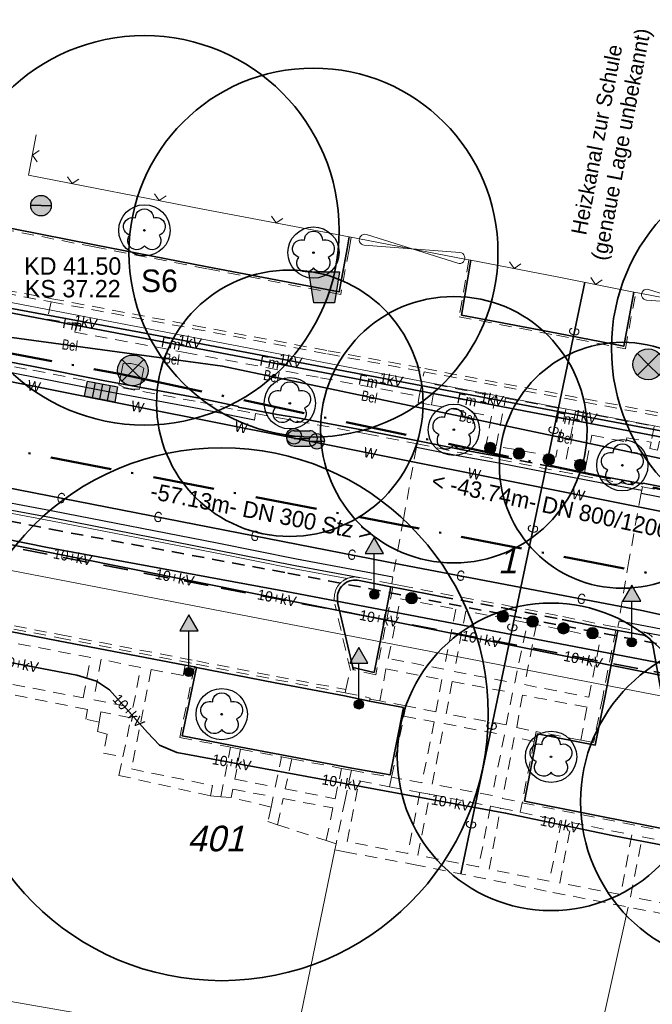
# Model space of a CAD drawing. Extents: x 353221 to 353679, y 5707809 to 5707957.
# Tile 7 of 21: x 353416 to 353447, y 5707859 to 5707907. Entities that reach past the tile are written whole.
import ezdxf

# ---------------------------------------------------------------- set-up
doc = ezdxf.new("R2010")
doc.units = 0
doc.header["$MEASUREMENT"] = 0
for name, pattern in [('LINE_LT_0', [2, 1.2, -0.8]), ('LINE_LT_1', [1, 0.6, -0.4]), ('LINE_LT_3', [5.1, 3, -1, 0.1, -1])]:
    doc.linetypes.add(name, pattern=pattern)
for name, color, linetype in [('ALK', 7, 'Continuous'), ('Beschriftung-Punkte', 7, 'Continuous'), ('Bordstein', 7, 'Continuous'), ('Bordstein_abgesenkt', 7, 'Continuous'), ('Bäume', 7, 'Continuous'), ('Einbauten', 7, 'Continuous'), ('Hinweistext_Gas', 7, 'Continuous'), ('Hinweistext_Schachtnummer', 7, 'Continuous'), ('Kanalachse', 7, 'Continuous'), ('Kanaldeckel', 7, 'Continuous'), ('Kanalschachtbegr', 7, 'Continuous'), ('Kanaltext', 7, 'Continuous'), ('Rinne', 7, 'Continuous'), ('Straßenabläufe', 7, 'Continuous'), ('Topographie', 7, 'Continuous'), ('Verkehrszeichen', 7, 'Continuous'), ('Vers-10kV', 7, 'Continuous'), ('Vers-1kV', 7, 'Continuous'), ('Vers-Beleuchtung', 7, 'Continuous'), ('Vers-Fernwärme', 7, 'Continuous'), ('Vers-FM_T-Com', 7, 'Continuous'), ('Vers-Gas', 7, 'Continuous'), ('Vers-PLEDoc', 7, 'Continuous'), ('Vers-Wasser', 7, 'Continuous'), ('ZL_Linien', 7, 'Continuous'), ('ZZL_Rinne_HK', 7, 'Continuous')]:
    doc.layers.add(name, color=color, linetype=linetype)
doc.styles.add('2001', font='txt', dxfattribs={"oblique": 13.5, "height": 1})
doc.styles.add('2100', font='txt', dxfattribs={"height": 1})
doc.styles.add('2101', font='txt', dxfattribs={"height": 1})
doc.styles.add('2104', font='txt', dxfattribs={"height": 1})
doc.styles.add('2300', font='txt', dxfattribs={"height": 1})
doc.styles.add('3', font='txt', dxfattribs={"width": 0.8, "height": 1})
doc.styles.add('4', font='txt', dxfattribs={"height": 1})
doc.styles.add('44', font='txt', dxfattribs={"height": 1})
doc.styles.add('5', font='txt', dxfattribs={"height": 1})
doc.styles.add('8', font='txt', dxfattribs={"height": 1})
doc.styles.add('9', font='txt', dxfattribs={"width": 0.8, "height": 1})

# ---------------------------------------------------------------- blocks, each defined once
blk = doc.blocks.new('V-Wasser')
at = {"color": 151, "true_color": 0xafc8ff, "insert": (0, 0.017), "char_height": 1, "attachment_point": 5, "line_spacing_factor": 0.959981, "style": '8'}
blk.add_mtext('W', dxfattribs=at)
blk = doc.blocks.new('SymLine2')
at = {"xscale": 0.5, "yscale": 0.5}
for p, rotation in [((353416.876, 5707889.359), 348.7437171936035), ((353421.927, 5707888.353), 348.7437171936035), ((353426.978, 5707887.348), 348.7437171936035), ((353433.27, 5707886.097), 348.6852767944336), ((353438.349, 5707885.08), 348.6852767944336), ((353443.428, 5707884.064), 348.6852767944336)]:
    blk.add_blockref('V-Wasser', p, dxfattribs=dict(at, rotation=rotation))
blk = doc.blocks.new('V-Gas')
at = {"color": 30, "true_color": 0xff8c28, "insert": (0, 0.017), "char_height": 1, "attachment_point": 5, "line_spacing_factor": 0.959981, "style": '9'}
blk.add_mtext('G', dxfattribs=at)
blk = doc.blocks.new('SymLine8')
at = {"xscale": 0.5, "yscale": 0.5}
for p, rotation in [((353418.204, 5707883.9), 348.9704063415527), ((353422.93, 5707882.978), 348.9704063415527), ((353427.657, 5707882.057), 348.9704063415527), ((353432.383, 5707881.136), 348.9704063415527), ((353437.693, 5707880.112), 349.1698768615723), ((353443.586, 5707878.984), 349.1698768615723)]:
    blk.add_blockref('V-Gas', p, dxfattribs=dict(at, rotation=rotation))
blk = doc.blocks.new('SymLine10')
at = {"xscale": 0.5, "yscale": 0.5, "rotation": 78.1824462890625}
for p in [(353443.24, 5707892.029), (353442.233, 5707887.218), (353441.227, 5707882.407), (353440.22, 5707877.596), (353439.213, 5707872.785), (353438.207, 5707867.974)]:
    blk.add_blockref('V-Gas', p, dxfattribs=at)
blk = doc.blocks.new('6022')
at = {"color": 1, "lineweight": 13, "true_color": 0xff0000}
for q in [(-0.569528, -0.569528), (0.569528, -0.569528)]:
    blk.add_line((0, 0), q, dxfattribs=at)
blk = doc.blocks.new('SymLine23')
at = {"xscale": 0.5, "yscale": 0.5}
for p, rotation in [((353440.295, 5707895.107), 169.1263366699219), ((353444.265, 5707894.331), 168.7307739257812)]:
    blk.add_blockref('6022', p, dxfattribs=dict(at, rotation=rotation))
blk = doc.blocks.new('SymLine28')
at = {"xscale": 0.5, "yscale": 0.5}
for p, rotation in [((353418.734, 5707899.249), 168.989501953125), ((353422.987, 5707898.422), 168.989501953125), ((353428.684, 5707897.33), 169.2455657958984)]:
    blk.add_blockref('6022', p, dxfattribs=dict(at, rotation=rotation))
blk = doc.blocks.new('SymLine31')
at = {"xscale": 0.5, "yscale": 0.5, "rotation": 78.98951568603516}
blk.add_blockref('6022', (353416.799, 5707900.644), dxfattribs=at)
blk = doc.blocks.new('V-Beleuchtung')
at = {"color": 254, "true_color": 0xc8ffc8, "insert": (0, 0.017402), "char_height": 1, "attachment_point": 5, "line_spacing_factor": 0.959981, "style": '3'}
blk.add_mtext('Bel', dxfattribs=at)
blk = doc.blocks.new('SymLine33')
at = {"xscale": 0.5, "yscale": 0.5}
for p, rotation in [((353418.627, 5707891.356), 352.2559432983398), ((353423.593, 5707890.681), 352.2559432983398), ((353428.461, 5707889.841), 348.1096824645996), ((353433.234, 5707888.836), 348.1096824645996), ((353438.007, 5707887.831), 348.1096824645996), ((353442.78, 5707886.826), 348.1096824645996)]:
    blk.add_blockref('V-Beleuchtung', p, dxfattribs=dict(at, rotation=rotation))
blk = doc.blocks.new('V-10+kV')
at = {"color": 254, "true_color": 0xc8ffc8, "insert": (0, 0.017402), "char_height": 1, "attachment_point": 5, "line_spacing_factor": 0.959981, "style": '4'}
blk.add_mtext('10+kV', dxfattribs=at)
blk = doc.blocks.new('SymLine37')
at = {"xscale": 0.5, "yscale": 0.5, "rotation": 348.6358726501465}
for p in [(353418.763, 5707881.024), (353423.743, 5707880.023), (353428.722, 5707879.022), (353433.702, 5707878.021), (353438.681, 5707877.021), (353443.661, 5707876.02)]:
    blk.add_blockref('V-10+kV', p, dxfattribs=at)
blk = doc.blocks.new('SymLine45')
at = {"xscale": 0.5, "yscale": 0.5}
for p, rotation in [((353416.145, 5707875.805), 349.2287841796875), ((353421.486, 5707873.517), 311.5345413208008), ((353426.521, 5707870.998), 349.5802780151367), ((353431.865, 5707870.015), 349.5802780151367), ((353437.208, 5707869.033), 349.5802780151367), ((353442.523, 5707867.988), 348.1678619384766)]:
    blk.add_blockref('V-10+kV', p, dxfattribs=dict(at, rotation=rotation))
blk = doc.blocks.new('V-1KV')
at = {"color": 254, "true_color": 0xc8ffc8, "insert": (0, 0.017402), "char_height": 1, "attachment_point": 5, "line_spacing_factor": 0.959981, "style": '4'}
blk.add_mtext('1kV', dxfattribs=at)
blk = doc.blocks.new('SymLine48')
at = {"xscale": 0.5, "yscale": 0.5}
for p, rotation in [((353419.398, 5707892.494), 349.5147651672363), ((353424.477, 5707891.542), 349.2282829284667), ((353429.388, 5707890.607), 349.2282829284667), ((353434.3, 5707889.673), 349.2282829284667), ((353439.212, 5707888.738), 349.2282829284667), ((353443.77, 5707887.876), 349.3429801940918)]:
    blk.add_blockref('V-1KV', p, dxfattribs=dict(at, rotation=rotation))
blk = doc.blocks.new('V-Telekom')
at = {"color": 15, "true_color": 0xb94b4b, "insert": (0, 0.017402), "char_height": 1, "attachment_point": 5, "line_spacing_factor": 0.959981, "style": '5'}
blk.add_mtext('Fm', dxfattribs=at)
blk = doc.blocks.new('SymLine52')
at = {"xscale": 0.5, "yscale": 0.5, "rotation": 349.1887939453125}
for p in [(353418.755, 5707892.366), (353423.564, 5707891.448), (353428.374, 5707890.53), (353433.184, 5707889.611), (353437.993, 5707888.693), (353442.803, 5707887.774)]:
    blk.add_blockref('V-Telekom', p, dxfattribs=at)
blk = doc.blocks.new('2050')
at = {"true_color": 0x000000}
h = blk.add_hatch(color=18, dxfattribs=at)
edge = h.paths.add_edge_path(flags=0)
edge.add_arc((0, 0), 1.499, 0, 360)
at = {"color": 1, "lineweight": 25, "true_color": 0xff0000}
for q in [(-1.061, 1.061), (1.061, 1.061), (-1.061, -1.061), (1.061, -1.061)]:
    blk.add_line((0, 0), q, dxfattribs=at)
blk.add_circle((0, 0), 1.499, dxfattribs=at)
blk = doc.blocks.new('150')
at = {"true_color": 0x000000}
blk.add_hatch(color=18, dxfattribs=at).paths.add_polyline_path([(-1, 0, -0.999999), (1, 0), (0, 0)])
blk.add_hatch(color=256).paths.add_polyline_path([(-1, 0), (0, 0), (1, 0, -0.999999)])
at = {"color": 4, "lineweight": 25, "true_color": 0x00ffff}
for q in [(-1, 0), (1, 0)]:
    blk.add_line((0, 0), q, dxfattribs=at)
at = {"color": 1, "lineweight": 13, "true_color": 0xff0000}
blk.add_line((1, 0), (0, 0), dxfattribs=at)
at = {"color": 4, "lineweight": 25, "true_color": 0x00ffff}
for points in [[(-1, 0, -0.999999), (1, 0)], [(1, 0, -0.999999), (-1, 0)]]:
    blk.add_lwpolyline(points, format="xyb", dxfattribs=at)
blk = doc.blocks.new('2152')
at = {"true_color": 0x000000}
blk.add_hatch(color=18, dxfattribs=at).paths.add_polyline_path([(1, -1.5), (-1, -1.5), (-1.5, 1.5), (1.5, 1.5)])
at = {"color": 1, "lineweight": 25, "true_color": 0xff0000}
blk.add_lwpolyline([(1, -1.5), (-1, -1.5), (-1.5, 1.5), (1.5, 1.5), (1, -1.5)], close=True, dxfattribs=at)
for centre in [(-3.166, 4.447), (0, -1)]:
    blk.add_circle(centre, 0, dxfattribs=at)
blk = doc.blocks.new('2150')
at = {"true_color": 0x000000}
h = blk.add_hatch(color=18, dxfattribs=at)
edge = h.paths.add_edge_path(flags=0)
edge.add_arc((0, 0), 0.375, 0, 360)
at = {"color": 7, "lineweight": 13, "true_color": 0xffffff}
blk.add_circle((0, 0), 0.375, dxfattribs=at)
blk = doc.blocks.new('9000')
at = {"color": 3, "lineweight": 25, "true_color": 0x00ff00}
blk.add_lwpolyline([(-0.882, 1.213, -1.005342), (0.882, 1.213, -0.999999), (1.426, -0.465, -1.043504), (0, -1.5, -1.043504), (-1.426, -0.465, -0.999998), (-0.882, 1.213)], format="xyb", close=True, dxfattribs=at)
blk.add_circle((0, 0), 0.078, dxfattribs=at)
blk = doc.blocks.new('2061')
at = {"true_color": 0x000000}
blk.add_hatch(color=18, dxfattribs=at).paths.add_polyline_path([(-3, 0), (3, 0), (3, -3), (-3, -3)])
at = {"color": 1, "lineweight": 25, "true_color": 0xff0000}
for p, q in [((-3, 0), (3, 0)), ((-3, -3), (-3, 0)), ((-1.5, 0), (-1.5, -3)), ((0, 0), (0, -3)), ((1.5, 0), (1.5, -3)), ((3, 0), (3, -3)), ((3, -3), (-3, -3))]:
    blk.add_line(p, q, dxfattribs=at)
blk = doc.blocks.new('2072')
at = {"true_color": 0x000000}
blk.add_hatch(color=18, dxfattribs=at).paths.add_polyline_path([(0.75, -0.75), (-0.75, -0.75, -1), (-0.75, 0.75), (0.75, 0.75, -1)])
at = {"color": 161, "lineweight": 25, "true_color": 0x51a8ff}
for p, q in [((-0.75, 0.75), (0.75, 0.75)), ((-0.75, 0), (0.75, 0)), ((-0.75, -0.75), (0.75, -0.75))]:
    blk.add_line(p, q, dxfattribs=at)
for points in [[(-0.75, 0.75, 1), (-0.75, -0.75)], [(0.75, -0.75, 1), (0.75, 0.75)]]:
    blk.add_lwpolyline(points, format="xyb", dxfattribs=at)
blk = doc.blocks.new('2070')
at = {"true_color": 0x000000}
blk.add_hatch(color=18, dxfattribs=at).paths.add_polyline_path([(-0.748, 0, -1.002939), (0.752, 0, -1.002393)])
at = {"color": 161, "lineweight": 25, "true_color": 0x51a8ff}
blk.add_line((-0.748, 0), (0.752, 0), dxfattribs=at)
for points in [[(-0.748, 0, -1.002939), (0.752, 0)], [(-0.748, 0, 1.002393), (0.752, 0)]]:
    blk.add_lwpolyline(points, format="xyb", dxfattribs=at)
blk = doc.blocks.new('2114')
at = {"true_color": 0x000000}
blk.add_hatch(color=18, dxfattribs=at).paths.add_polyline_path([(0, 5.554), (-0.891, 4.011), (0.891, 4.011)])
h = blk.add_hatch(color=18, dxfattribs=at)
edge = h.paths.add_edge_path(flags=0)
edge.add_arc((0, 0), 0.446, 0, 360)
at = {"color": 7, "lineweight": 25, "true_color": 0xffffff}
for p, q in [((0, 5.554), (-0.891, 4.011)), ((0.891, 4.011), (0, 5.554)), ((-0.891, 4.011), (0.891, 4.011)), ((0, 0.446), (0, 4.011))]:
    blk.add_line(p, q, dxfattribs=at)
blk.add_circle((0, 0), 0.446, dxfattribs=at)

msp = doc.modelspace()

# ---------------------------------------------------------------- linework, layer by layer
at = {"layer": 'ALK', "color": 1, "lineweight": 18, "true_color": 0xff0000}
msp.add_lwpolyline([(353338.914, 5707954.084), (353331.532, 5707909.591), (353354.915, 5707905.115), (353369.702, 5707902.282), (353426.952, 5707891.299), (353491.369, 5707878.939), (353516.874, 5707873.934), (353521.891, 5707879.894), (353526.985, 5707885.943), (353532.535, 5707892.535), (353535.309, 5707895.83), (353540.449, 5707901.936), (353541.152, 5707902.771), (353536.668, 5707906.617), (353532.493, 5707910.19), (353532.272, 5707910.389), (353521.855, 5707919.321), (353535.83, 5707933.866), (353546.473, 5707944.95), (353550.63, 5707949.278), (353550.074, 5707949.754), (353554.297, 5707954.084)], dxfattribs=at)
for points in [[(353514.114, 5707871.159), (353516.874, 5707873.934), (353491.369, 5707878.939), (353426.952, 5707891.299), (353369.702, 5707902.282), (353367.201, 5707889.688), (353368.812, 5707889.344), (353370.97, 5707888.946), (353379.936, 5707887.294), (353449.799, 5707873.812), (353499.299, 5707864.265), (353500.536, 5707864.026), (353504.883, 5707863.188), (353505.949, 5707862.982), (353514.114, 5707871.159)], [(353502.648, 5707859.675), (353505.949, 5707862.982), (353504.883, 5707863.188), (353500.536, 5707864.026), (353499.299, 5707864.265), (353449.799, 5707873.812), (353379.936, 5707887.294), (353375.492, 5707864.374), (353375.391, 5707863.852), (353372.491, 5707848.918), (353364.117, 5707832.537), (353360.393, 5707825.253), (353394.393, 5707818.738), (353396.15, 5707827.844), (353396.978, 5707832.144), (353402.108, 5707858.706), (353430.908, 5707853.166), (353437.38, 5707851.921), (353446.184, 5707849.46), (353484.965, 5707841.961), (353490.341, 5707847.346), (353502.648, 5707859.675)]]:
    msp.add_lwpolyline(points, close=True, dxfattribs=at)
at = {"layer": 'Bordstein', "color": 1, "lineweight": 35, "true_color": 0xff0000}
for p, q in [((353438.841, 5707886.068, 41.494), (353439.603, 5707885.932, 41.466)), ((353442.597, 5707885.346, 41.486), (353443.724, 5707885.134, 41.54)), ((353424.703, 5707875.669, 41.68), (353424.254, 5707875.755, 41.692)), ((353424.801, 5707875.65, 41.68), (353424.703, 5707875.669, 41.68)), ((353432.455, 5707875.535, 41.721), (353432.43, 5707875.644, 41.72))]:
    msp.add_line(p, q, dxfattribs=at)
at = {"layer": 'Bordstein', "color": 1, "linetype": 'LINE_LT_1', "lineweight": 13, "true_color": 0xff0000}
for p, q in [((353432.764, 5707880.034, 41.448), (353434.325, 5707879.729, 41.458)), ((353445.358, 5707877.603, 41.514), (353446.64, 5707877.368, 41.51)), ((353432.05, 5707874.415, 41.638), (353433.277, 5707874.153, 41.753)), ((353433.752, 5707874.01, 41.767), (353433.267, 5707874.104, 41.749)), ((353435.017, 5707873.765, 41.756), (353433.752, 5707874.01, 41.767)), ((353434.918, 5707873.271, 41.778), (353435.017, 5707873.765, 41.756)), ((353434.322, 5707870.286, 41.85), (353434.918, 5707873.271, 41.778)), ((353441.367, 5707872.521, 41.788), (353441.273, 5707872.037, 41.814)), ((353443.547, 5707872.099, 41.847), (353441.367, 5707872.521, 41.788)), ((353426.466, 5707871.755, 41.824), (353426.943, 5707871.664, 41.833)), ((353426.943, 5707871.664, 41.833), (353428.945, 5707871.282, 41.823)), ((353441.273, 5707872.037, 41.814), (353440.695, 5707869.048, 41.903)), ((353428.945, 5707871.282, 41.823), (353429.449, 5707871.186, 41.832)), ((353429.449, 5707871.186, 41.832), (353431.885, 5707870.722, 41.82)), ((353431.885, 5707870.722, 41.82), (353432.368, 5707870.63, 41.819)), ((353432.368, 5707870.63, 41.819), (353434.322, 5707870.286, 41.85))]:
    msp.add_line(p, q, dxfattribs=at)
for points in [[(353380.693, 5707889.843, -0.070328), (353380.736, 5707889.745), (353381.44, 5707886.894), (353382.15, 5707883.953), (353387.491, 5707882.932), (353391.294, 5707882.213), (353399.205, 5707880.724), (353409.013, 5707878.834), (353418.084, 5707877.096), (353424.794, 5707875.804), (353428.669, 5707875.049), (353432.05, 5707874.415)], [(353432.309, 5707875.501), (353431.557, 5707878.728, -0.158853), (353431.621, 5707879.476, -0.13173), (353431.952, 5707879.871, -0.058278), (353432.156, 5707879.984)], [(353432.156, 5707879.984, -0.155759), (353432.764, 5707880.034)], [(353446.64, 5707877.368, -0.101937), (353446.927, 5707877.233, -0.049729), (353447.039, 5707877.128)]]:
    msp.add_lwpolyline(points, format="xyb", dxfattribs=at)
msp.add_lwpolyline([(353435.565, 5707886.557), (353437.666, 5707886.126), (353439.575, 5707885.785), (353442.569, 5707885.199), (353444.524, 5707884.831), (353446.555, 5707884.458), (353450.729, 5707883.641), (353452.483, 5707883.264), (353453.449, 5707883.066), (353454.508, 5707882.879), (353457.363, 5707882.357), (353460.348, 5707881.787), (353463.596, 5707881.135), (353467.89, 5707880.298), (353469.785, 5707879.917), (353473.491, 5707879.238), (353476.716, 5707878.593), (353477.467, 5707878.425), (353478.954, 5707878.177), (353481.898, 5707877.606)], dxfattribs=at)
at = {"layer": 'Bordstein', "color": 1, "lineweight": 35, "true_color": 0xff0000}
for points in [[(353432.43, 5707875.644), (353431.703, 5707878.762, -0.158226), (353431.758, 5707879.415, -0.131213), (353432.039, 5707879.749, -0.217039), (353432.733, 5707879.887), (353434.287, 5707879.584)], [(353445.351, 5707877.451), (353446.609, 5707877.221, -0.099956), (353446.837, 5707877.114, -0.184867), (353447.067, 5707876.734), (353448.06, 5707871.184), (353448.217, 5707871.155)]]:
    msp.add_lwpolyline(points, format="xyb", dxfattribs=at)
at = {"layer": 'Bordstein', "color": 1, "linetype": 'LINE_LT_1', "lineweight": 13, "true_color": 0xff0000}
for points in [[(353365.71, 5707900.009, 41.611), (353366.706, 5707899.806, 41.61), (353369.584, 5707899.243, 41.552), (353374.665, 5707898.286, 41.59), (353381.401, 5707896.974, 41.532), (353386.065, 5707896.065, 41.511), (353387.301, 5707895.841, 41.502), (353389.153, 5707895.501, 41.482), (353390.156, 5707895.297, 41.464), (353393.137, 5707894.707, 41.445), (353400.589, 5707893.287, 41.407), (353403.995, 5707892.61, 41.4), (353405.98, 5707892.242, 41.397), (353409.421, 5707891.58, 41.373), (353411.925, 5707891.098, 41.355), (353412.979, 5707890.884, 41.363), (353416.826, 5707890.144, 41.339), (353420.221, 5707889.473, 41.34), (353425.001, 5707888.583, 41.362), (353426.809, 5707888.202, 41.386), (353427.688, 5707888.029, 41.407)], [(353432.353, 5707896.633, 41.712), (353432.244, 5707896.043, 41.713), (353431.838, 5707893.846, 41.717), (353425.306, 5707895.098, 41.626), (353419.81, 5707896.159, 41.568), (353413.111, 5707897.482, 41.422)], [(353438.096, 5707895.529, 41.695), (353437.619, 5707892.751, 41.722), (353442.363, 5707891.853, 41.707), (353445.723, 5707891.194, 41.697), (353446.232, 5707893.94, 41.683)], [(353427.688, 5707888.029, 41.407), (353428.706, 5707887.836, 41.445), (353429.707, 5707887.668, 41.426), (353433.096, 5707887.043, 41.444), (353435.565, 5707886.557, 41.421)], [(353434.325, 5707879.729, 41.458), (353434.763, 5707879.638, 41.461), (353436.74, 5707879.252, 41.476), (353439.867, 5707878.677, 41.483), (353442.673, 5707878.125, 41.501), (353444.681, 5707877.727, 41.524), (353445.358, 5707877.603, 41.514)], [(353434.385, 5707879.563, 41.568), (353434.009, 5707877.605, 41.651), (353433.544, 5707875.282, 41.746), (353432.455, 5707875.535, 41.721)], [(353445.253, 5707877.469, 41.615), (353444.618, 5707874.195, 41.774), (353444.177, 5707871.977, 41.869), (353443.547, 5707872.099, 41.847)], [(353424.703, 5707875.669, 41.68), (353423.986, 5707872.226, 41.849), (353426.466, 5707871.755, 41.824)], [(353440.695, 5707869.048, 41.903), (353446.5, 5707867.892, 41.93), (353452.067, 5707866.784, 41.968)]]:
    msp.add_polyline3d(points, dxfattribs=at)
at = {"layer": 'Bordstein', "color": 1, "lineweight": 35, "true_color": 0xff0000}
for points in [[(353432.255, 5707896.651, 41.712), (353432.146, 5707896.061, 41.713), (353431.758, 5707893.963, 41.717), (353425.325, 5707895.196, 41.626), (353419.829, 5707896.257, 41.568), (353413.224, 5707897.562, 41.422), (353413.462, 5707899.138, 41.4), (353413.66, 5707900.238, 41.427)], [(353438.194, 5707895.51, 41.695), (353437.734, 5707892.831, 41.722), (353442.382, 5707891.951, 41.707), (353445.643, 5707891.312, 41.697), (353446.134, 5707893.958, 41.683)], [(353412.973, 5707891.069, 41.415), (353413.014, 5707891.061, 41.415), (353416.86, 5707890.321, 41.413), (353420.255, 5707889.65, 41.422), (353425.036, 5707888.76, 41.449), (353426.845, 5707888.378, 41.473)], [(353426.839, 5707888.349, 41.473), (353427.716, 5707888.176, 41.529), (353428.732, 5707887.984, 41.538), (353429.733, 5707887.816, 41.502), (353433.124, 5707887.19, 41.517), (353435.595, 5707886.704, 41.545), (353437.694, 5707886.273, 41.56), (353438.841, 5707886.068, 41.494)], [(353443.724, 5707885.134, 41.54), (353444.551, 5707884.978, 41.585), (353446.583, 5707884.605, 41.594)], [(353446.589, 5707884.635, 41.594), (353450.765, 5707883.817, 41.619), (353452.52, 5707883.44, 41.633), (353453.483, 5707883.243, 41.64), (353454.54, 5707883.056, 41.637), (353457.396, 5707882.534, 41.655), (353460.383, 5707881.964, 41.708)], [(353434.287, 5707879.584, 41.568), (353433.911, 5707877.624, 41.651), (353433.466, 5707875.403, 41.746), (353432.43, 5707875.644, 41.72)], [(353434.287, 5707879.584, 41.568), (353434.295, 5707879.582, 0), (353434.385, 5707879.563, 41.568)], [(353434.385, 5707879.563, 41.568), (353434.733, 5707879.491, 41.571), (353436.712, 5707879.105, 41.501)], [(353424.254, 5707875.755, 41.692), (353418.056, 5707876.949, 41.65), (353413.354, 5707877.85, 41.622)], [(353442.644, 5707877.978, 41.521), (353444.653, 5707877.58, 41.616), (353445.253, 5707877.469, 41.615)], [(353452.616, 5707870.328, 41.858), (353452.333, 5707868.807, 41.905), (353451.987, 5707866.902, 41.968), (353446.52, 5707867.99, 41.93), (353440.812, 5707869.127, 41.903), (353441.446, 5707872.404, 41.788), (353444.256, 5707871.86, 41.869), (353444.716, 5707874.176, 41.774), (353445.351, 5707877.451, 41.615)], [(353445.253, 5707877.469, 41.615), (353445.331, 5707877.455, 0), (353445.351, 5707877.451, 41.615)], [(353424.801, 5707875.65, 41.68), (353424.105, 5707872.305, 41.849), (353426.962, 5707871.762, 41.833), (353429.468, 5707871.285, 41.832), (353432.386, 5707870.728, 41.819), (353434.243, 5707870.401, 41.85), (353434.899, 5707873.686, 41.756), (353433.246, 5707874.006, 41.792)], [(353433.246, 5707874.006, 41.792), (353432.021, 5707874.268, 41.74), (353428.641, 5707874.902, 41.709), (353424.801, 5707875.65, 41.68)]]:
    msp.add_polyline3d(points, dxfattribs=at)
at = {"layer": 'Bordstein_abgesenkt', "color": 1, "linetype": 'LINE_LT_1', "lineweight": 35, "true_color": 0xff0000}
msp.add_line((353439.603, 5707885.932, 41.466), (353442.597, 5707885.346, 41.486), dxfattribs=at)
msp.add_polyline3d([(353436.712, 5707879.105, 41.501), (353439.839, 5707878.53, 41.493), (353442.644, 5707877.978, 41.521)], dxfattribs=at)
at = {"layer": 'Bäume', "color": 3, "lineweight": 35, "true_color": 0x00ff00}
for centre, radius in [((353422.263, 5707896.97), 9.5), ((353430.51, 5707895.885), 9), ((353454.544, 5707891.217), 9.5), ((353429.354, 5707888.536), 6.5), ((353437.357, 5707887.242), 6.5), ((353445.577, 5707885.511), 6), ((353426.034, 5707873.364), 13), ((353442.099, 5707871.285), 7.5), ((353451.541, 5707869.093), 8)]:
    msp.add_circle(centre, radius, dxfattribs=at)
at = {"layer": 'Bäume', "color": 3, "lineweight": 25, "true_color": 0x00ff00}
for centre in [(353422.263, 5707896.97), (353430.51, 5707895.885), (353429.354, 5707888.536), (353437.357, 5707887.242), (353445.577, 5707885.511), (353426.034, 5707873.364), (353442.099, 5707871.285)]:
    msp.add_circle(centre, 1.25, dxfattribs=at)
at = {"layer": 'Kanalachse', "color": 1, "linetype": 'LINE_LT_3', "lineweight": 50, "true_color": 0xff0000}
for p, q in [((353389.736, 5707895.896, 37.09), (353421.123, 5707889.954, 37.22)), ((353421.123, 5707889.954, 37.22), (353422.126, 5707889.741, 37.25)), ((353422.126, 5707889.741, 37.25), (353463.994, 5707880.818, 37.36)), ((353455.686, 5707878.54, 38.53), (353400.453, 5707889.233, 38.84))]:
    msp.add_line(p, q, dxfattribs=at)
at = {"layer": 'Kanalschachtbegr', "color": 7, "lineweight": 13, "true_color": 0xffffff}
msp.add_lwpolyline([(353422.02, 5707889.228), (353422.232, 5707890.253, 0.172011), (353421.229, 5707890.472), (353421.017, 5707889.436, 0.15172), (353422.02, 5707889.228)], format="xyb", close=True, dxfattribs=at)
at = {"layer": 'Rinne', "color": 1, "lineweight": 25, "true_color": 0xff0000}
for points in [[(353427.627, 5707887.715, 41.407), (353426.745, 5707887.888, 41.386), (353424.939, 5707888.269, 41.362), (353420.161, 5707889.159, 41.34), (353416.765, 5707889.83, 41.339), (353412.917, 5707890.57, 41.363), (353411.863, 5707890.784, 41.355), (353409.361, 5707891.266, 41.373), (353405.921, 5707891.928, 41.397), (353403.935, 5707892.296, 41.4), (353400.528, 5707892.973, 41.407), (353393.076, 5707894.393, 41.445), (353390.093, 5707894.983, 41.464)], [(353434.386, 5707880.043, 41.458), (353432.824, 5707880.348, 41.448), (353429.681, 5707880.933, 41.408), (353425.807, 5707881.704, 41.393), (353417.789, 5707883.275, 41.353), (353413.991, 5707883.98, 41.345), (353409.467, 5707884.85, 41.388), (353400.687, 5707886.503, 41.43), (353392.359, 5707888.124, 41.453), (353388.77, 5707888.803, 41.48), (353380.381, 5707890.39, 41.564), (353376.807, 5707891.081, 41.574), (353372.496, 5707891.905, 41.61), (353368.124, 5707892.723, 41.626), (353364.545, 5707893.428, 41.649)], [(353380.321, 5707890.076, 41.564), (353388.711, 5707888.489, 41.48), (353392.299, 5707887.81, 41.453), (353400.627, 5707886.189, 41.43), (353409.407, 5707884.536, 41.388), (353413.932, 5707883.666, 41.345), (353417.729, 5707882.961, 41.353), (353425.745, 5707881.39, 41.393), (353429.621, 5707880.619, 41.408), (353432.764, 5707880.034, 41.448)], [(353435.533, 5707886.4, 41.421), (353437.636, 5707885.969, 41.447), (353439.546, 5707885.628, 41.452), (353442.539, 5707885.042, 41.471), (353444.495, 5707884.674, 41.497), (353446.525, 5707884.301, 41.48)], [(353446.495, 5707884.144, 41.48), (353450.665, 5707883.328, 41.506), (353452.417, 5707882.951, 41.535), (353453.389, 5707882.752, 41.541), (353454.451, 5707882.564, 41.552), (353457.304, 5707882.042, 41.564), (353460.286, 5707881.473, 41.676), (353463.534, 5707880.821, 41.618), (353467.828, 5707879.984, 41.655), (353469.725, 5707879.603, 41.681), (353473.431, 5707878.924, 41.692), (353476.65, 5707878.28, 41.733), (353477.406, 5707878.111, 41.768), (353478.897, 5707877.862, 41.728), (353481.838, 5707877.292, 41.736)], [(353445.416, 5707877.917, 41.514), (353446.699, 5707877.682, 41.51), (353450.94, 5707876.864, 41.535), (353454.295, 5707876.227, 41.549), (353455.8, 5707875.928, 41.56), (353459.651, 5707875.166, 41.589), (353466.48, 5707873.844, 41.625), (353473.728, 5707872.437, 41.663), (353481.856, 5707870.867, 41.708), (353485.108, 5707870.236, 41.695), (353489.506, 5707869.372, 41.684), (353494.189, 5707868.45, 41.791), (353495.02, 5707868.296, 41.829)], [(353446.64, 5707877.368, 41.51), (353450.88, 5707876.55, 41.535), (353454.234, 5707875.913, 41.549), (353455.738, 5707875.614, 41.56), (353459.59, 5707874.852, 41.589), (353466.419, 5707873.53, 41.625), (353473.667, 5707872.123, 41.663), (353481.795, 5707870.553, 41.708), (353485.047, 5707869.922, 41.695)]]:
    msp.add_polyline3d(points, dxfattribs=at)
at = {"layer": 'Topographie', "color": 1, "lineweight": 13, "true_color": 0xff0000}
for p, q in [((353416.608, 5707899.663, 41.7), (353416.99, 5707901.626, 41.662)), ((353432.353, 5707896.633, 41.712), (353432.255, 5707896.651, 41.712)), ((353432.747, 5707896.561, 41.682), (353432.353, 5707896.633, 41.712)), ((353438.096, 5707895.529, 41.695), (353437.892, 5707895.568, 41.646)), ((353438.194, 5707895.51, 41.695), (353438.096, 5707895.529, 41.695)), ((353446.232, 5707893.94, 41.683), (353446.134, 5707893.958, 41.683)), ((353446.518, 5707893.884, 41.653), (353446.232, 5707893.94, 41.683))]:
    msp.add_line(p, q, dxfattribs=at)
at = {"layer": 'Topographie', "color": 1, "lineweight": 18, "true_color": 0xff0000}
for p, q in [((353437.892, 5707895.568, 41.646), (353432.747, 5707896.561, 41.682)), ((353437.549, 5707895.363), (353433.09, 5707896.765)), ((353432.989, 5707896.243), (353437.65, 5707895.886)), ((353451.744, 5707892.874, 41.652), (353446.518, 5707893.884, 41.653)), ((353446.861, 5707894.089), (353451.401, 5707892.669)), ((353446.76, 5707893.566), (353451.502, 5707893.192))]:
    msp.add_line(p, q, dxfattribs=at)
at = {"layer": 'Topographie', "color": 1, "linetype": 'LINE_LT_1', "lineweight": 13, "true_color": 0xff0000}
for p, q in [((353412.445, 5707894.47, 41.434), (353417.716, 5707893.48, 41.497)), ((353435.673, 5707888.879, 41.615), (353435.909, 5707890.071, 41.604)), ((353436.267, 5707888.454, 41.629), (353439.201, 5707887.902, 41.579)), ((353439.201, 5707887.902, 41.579), (353438.841, 5707886.068, 41.494)), ((353443.724, 5707885.134, 41.54), (353443.823, 5707885.647, 41.574)), ((353434.386, 5707880.043, 41.458), (353434.325, 5707879.729, 41.458)), ((353445.416, 5707877.917, 41.514), (353445.358, 5707877.603, 41.514)), ((353432.081, 5707874.572, 41.638), (353432.309, 5707875.501, 41.597)), ((353432.081, 5707874.572, 41.638), (353432.05, 5707874.415, 41.638)), ((353433.267, 5707874.104, 41.749), (353433.246, 5707874.006, 41.792)), ((353433.277, 5707874.153, 41.753), (353433.267, 5707874.104, 41.749)), ((353434.322, 5707870.286, 41.85), (353434.217, 5707869.826, 41.865)), ((353434.217, 5707869.826, 41.865), (353435.7, 5707869.537, 41.865)), ((353425.481, 5707869.383, 41.877), (353425.989, 5707869.341, 41.875)), ((353425.989, 5707869.341, 41.875), (353426.496, 5707869.296, 41.865)), ((353428.443, 5707868.836, 41.877), (353426.496, 5707869.296, 41.865)), ((353435.7, 5707869.537, 41.865), (353436.185, 5707869.464, 41.869)), ((353436.185, 5707869.464, 41.869), (353439.151, 5707868.871, 41.893)), ((353439.151, 5707868.871, 41.893), (353439.637, 5707868.78, 41.9)), ((353439.637, 5707868.78, 41.9), (353440.593, 5707868.583, 41.929)), ((353440.593, 5707868.583, 41.929), (353440.695, 5707869.048, 41.903)), ((353428.75, 5707867.974, 41.898), (353431.131, 5707867.2, 41.945)), ((353431.131, 5707867.2, 41.945), (353431.619, 5707867.041, 41.955))]:
    msp.add_line(p, q, dxfattribs=at)
at = {"layer": 'Topographie', "color": 1, "lineweight": 18, "true_color": 0xff0000}
for points in [[(353432.989, 5707896.243, -1.121031), (353433.09, 5707896.765)], [(353437.65, 5707895.886, -1.121032), (353437.549, 5707895.363)], [(353446.76, 5707893.566, -1.119059), (353446.861, 5707894.089)]]:
    msp.add_lwpolyline(points, format="xyb", dxfattribs=at)
at = {"layer": 'Topographie', "color": 1, "lineweight": 13, "true_color": 0xff0000}
for points in [[(353432.255, 5707896.651, 41.712), (353425.113, 5707898.008, 41.705), (353416.608, 5707899.663, 41.7)], [(353446.134, 5707893.958, 41.683), (353442.396, 5707894.703, 41.731), (353438.194, 5707895.51, 41.695)]]:
    msp.add_polyline3d(points, dxfattribs=at)
at = {"layer": 'Topographie', "color": 1, "linetype": 'LINE_LT_1', "lineweight": 13, "true_color": 0xff0000}
for points in [[(353412.479, 5707894.626, 41.436), (353417.746, 5707893.637, 41.497), (353424.674, 5707892.329, 41.535), (353431.225, 5707891.096, 41.573), (353435.938, 5707890.228, 41.604), (353439.835, 5707889.486, 41.618), (353447.669, 5707888.014, 41.64), (353451.656, 5707887.273, 41.684), (353455.032, 5707886.668, 41.692), (353462.023, 5707885.301, 41.731), (353467.526, 5707884.296, 41.751)], [(353417.716, 5707893.48, 41.497), (353417.531, 5707892.633, 41.476), (353418.953, 5707892.402, 41.485), (353418.873, 5707892.006, 41.471), (353424.253, 5707891.013, 41.508), (353430.846, 5707889.783, 41.544), (353435.673, 5707888.879, 41.615)], [(353417.716, 5707893.48, 41.497), (353424.644, 5707892.172, 41.535), (353431.196, 5707890.939, 41.573), (353435.909, 5707890.071, 41.604)], [(353435.909, 5707890.071, 41.604), (353439.805, 5707889.329, 41.618), (353447.64, 5707887.857, 41.64)], [(353392.269, 5707887.653, 41.453), (353392.239, 5707887.496, 41.453), (353388.652, 5707888.175, 41.48), (353380.928, 5707889.636, 41.582), (353381.595, 5707886.932, 41.613), (353382.281, 5707884.091, 41.597), (353387.521, 5707883.089, 41.608), (353391.324, 5707882.37, 41.604), (353399.235, 5707880.881, 41.576), (353409.043, 5707878.991, 41.532), (353418.114, 5707877.253, 41.554), (353424.824, 5707875.961, 41.6), (353428.699, 5707875.206, 41.607), (353432.081, 5707874.572, 41.638)], [(353436.267, 5707888.454, 41.629), (353436.44, 5707889.453, 41.624), (353439.395, 5707888.871, 41.618), (353439.201, 5707887.902, 41.579)], [(353435.673, 5707888.879, 41.615), (353435.616, 5707888.578, 41.614), (353436.267, 5707888.454, 41.629)], [(353443.823, 5707885.647, 41.574), (353442.837, 5707885.808, 41.527), (353443.3, 5707888.138, 41.626), (353447.126, 5707887.408, 41.643), (353446.981, 5707886.631, 41.637)], [(353443.823, 5707885.647, 41.574), (353444.085, 5707886.982, 41.615), (353445.744, 5707886.645, 41.674), (353445.791, 5707886.852, 41.673), (353446.981, 5707886.631, 41.637)], [(353446.981, 5707886.631, 41.637), (353446.922, 5707886.332, 41.624), (353447.299, 5707886.253, 41.613), (353447.392, 5707886.68, 41.637)], [(353435.533, 5707886.4, 41.421), (353434.9, 5707882.885, 41.555), (353434.386, 5707880.043, 41.458)], [(353446.495, 5707884.144, 41.48), (353445.9, 5707880.854, 41.613), (353445.416, 5707877.917, 41.514)], [(353424.254, 5707875.755, 41.692), (353424.151, 5707875.258, 41.745), (353422.595, 5707875.54, 41.711), (353421.636, 5707870.697, 41.845), (353425.576, 5707869.887, 41.858), (353425.481, 5707869.383, 41.877)], [(353433.752, 5707874.01, 41.767), (353434.043, 5707875.573, 41.707), (353436.773, 5707875.052, 41.683), (353436.479, 5707873.481, 41.737), (353435.017, 5707873.765, 41.756)], [(353420.058, 5707872.979, 41.771), (353419.407, 5707873.123, 41.758), (353419.488, 5707873.598, 41.762), (353413.166, 5707874.83, 41.735)], [(353443.547, 5707872.099, 41.847), (353443.854, 5707873.708, 41.805), (353440.705, 5707874.296, 41.712), (353440.421, 5707872.709, 41.764), (353441.367, 5707872.521, 41.788)], [(353421.217, 5707871.283, 41.811), (353421.612, 5707873.191, 41.777), (353420.14, 5707873.475, 41.751), (353420.058, 5707872.979, 41.771)], [(353434.918, 5707873.271, 41.778), (353436.402, 5707872.991, 41.759), (353435.798, 5707870.021, 41.85), (353434.322, 5707870.286, 41.85)], [(353420.058, 5707872.979, 41.771), (353419.968, 5707872.518, 41.779), (353420.447, 5707872.398, 41.787), (353420.275, 5707871.468, 41.806), (353421.217, 5707871.283, 41.811)], [(353441.273, 5707872.037, 41.814), (353440.304, 5707872.236, 41.786), (353439.729, 5707869.259, 41.891), (353440.695, 5707869.048, 41.903)], [(353425.989, 5707869.341, 41.875), (353426.368, 5707871.255, 41.835), (353426.466, 5707871.755, 41.824)], [(353426.943, 5707871.664, 41.833), (353426.679, 5707870.191, 41.856), (353428.643, 5707869.813, 41.855), (353428.945, 5707871.282, 41.823)], [(353425.481, 5707869.383, 41.877), (353421.011, 5707870.38, 41.836), (353421.217, 5707871.283, 41.811)], [(353429.449, 5707871.186, 41.832), (353429.13, 5707869.721, 41.862), (353431.56, 5707869.24, 41.889), (353431.885, 5707870.722, 41.82)], [(353432.368, 5707870.63, 41.819), (353432.051, 5707869.184, 41.888), (353431.619, 5707867.041, 41.955)], [(353426.496, 5707869.296, 41.865), (353426.581, 5707869.702, 41.858), (353428.545, 5707869.335, 41.866), (353428.443, 5707868.836, 41.877)], [(353435.7, 5707869.537, 41.865), (353435.11, 5707866.573, 41.949), (353432.147, 5707867.154, 41.961), (353432.746, 5707870.113, 41.858), (353434.217, 5707869.826, 41.865)], [(353428.75, 5707867.974, 41.898), (353429.026, 5707869.245, 41.872), (353431.452, 5707868.792, 41.913), (353431.131, 5707867.2, 41.945)], [(353439.151, 5707868.871, 41.893), (353438.567, 5707865.915, 42.014), (353435.596, 5707866.485, 41.97), (353436.185, 5707869.464, 41.869)], [(353428.443, 5707868.836, 41.877), (353428.288, 5707868.124, 41.889), (353428.75, 5707867.974, 41.898)], [(353440.593, 5707868.583, 41.929), (353442.62, 5707868.161, 41.934), (353442.014, 5707865.223, 41.994), (353439.08, 5707865.807, 42.009), (353439.637, 5707868.78, 41.9)], [(353431.619, 5707867.041, 41.955), (353431.558, 5707866.755, 41.969), (353432.043, 5707866.652, 41.965), (353435.385, 5707866.033, 41.998), (353442.191, 5707864.67, 42.02), (353447.171, 5707863.702, 42.018), (353448.838, 5707863.359, 42.019)]]:
    msp.add_polyline3d(points, dxfattribs=at)
for points in [[(353439.878, 5707888.783, 41.612), (353442.814, 5707888.226, 41.621), (353442.327, 5707885.91, 41.513), (353439.418, 5707886.448, 41.511), (353439.878, 5707888.783, 41.612)], [(353437.462, 5707878.49, 41.531), (353436.877, 5707875.557, 41.666), (353434.159, 5707876.088, 41.695), (353434.748, 5707878.997, 41.584), (353437.462, 5707878.49, 41.531)], [(353437.941, 5707878.392, 41.52), (353437.37, 5707875.446, 41.67), (353440.327, 5707874.887, 41.695), (353440.945, 5707877.829, 41.55), (353437.941, 5707878.392, 41.52)], [(353441.383, 5707877.739, 41.55), (353440.805, 5707874.807, 41.702), (353443.945, 5707874.192, 41.776), (353444.524, 5707877.112, 41.639), (353441.383, 5707877.739, 41.55)], [(353415.231, 5707876.97, 41.66), (353414.86, 5707875.007, 41.726), (353419.27, 5707874.166, 41.749), (353419.645, 5707876.129, 41.69), (353415.231, 5707876.97, 41.66)], [(353420.149, 5707876.042, 41.687), (353419.792, 5707874.062, 41.754), (353421.704, 5707873.686, 41.775), (353422.091, 5707875.644, 41.704), (353420.149, 5707876.042, 41.687)], [(353436.982, 5707873.382, 41.737), (353437.269, 5707874.96, 41.687), (353440.214, 5707874.412, 41.711), (353439.904, 5707872.85, 41.76), (353436.982, 5707873.382, 41.737)], [(353436.88, 5707872.904, 41.757), (353439.821, 5707872.35, 41.782), (353439.232, 5707869.398, 41.886), (353436.303, 5707869.953, 41.852), (353436.88, 5707872.904, 41.757)], [(353445.494, 5707864.565, 41.994), (353442.521, 5707865.13, 41.995), (353443.094, 5707868.079, 41.928), (353446.038, 5707867.482, 41.934), (353445.677, 5707865.548, 41.974), (353445.494, 5707864.565, 41.994)], [(353448.941, 5707863.878, 42.007), (353445.981, 5707864.459, 41.996), (353446.171, 5707865.441, 41.974), (353446.546, 5707867.383, 41.931), (353449.524, 5707866.799, 41.969), (353449.308, 5707865.851, 41.978), (353447.84, 5707866.133, 41.967), (353447.774, 5707865.648, 41.983), (353449.22, 5707865.333, 41.985), (353448.941, 5707863.878, 42.007)]]:
    msp.add_polyline3d(points, close=True, dxfattribs=at)
at = {"layer": 'Vers-10kV', "color": 254, "lineweight": 35, "true_color": 0xc8ffc8}
for points in [[(353391.103, 5707888.258), (353391.736, 5707886.19), (353398.153, 5707885.036), (353399.333, 5707884.818), (353406.314, 5707883.526), (353485.986, 5707867.513), (353486.379, 5707867.438), (353487.951, 5707867.137), (353499.153, 5707865.981), (353501.607, 5707878.534), (353504.55, 5707878.473), (353520.525, 5707875.263), (353526.539, 5707882.27)], [(353363.111, 5707885.885), (353377.297, 5707883.094), (353393.918, 5707880.034), (353407.672, 5707877.417), (353418.969, 5707875.268), (353419.933, 5707874.983), (353420.564, 5707874.557), (353422.408, 5707872.476), (353423.002, 5707871.854), (353423.849, 5707871.49), (353439.88, 5707868.541), (353445.166, 5707867.434), (353451.552, 5707866.219), (353453.082, 5707866.234), (353456.875, 5707867.446), (353457.736, 5707867.69), (353458.737, 5707867.601), (353471.115, 5707865.246), (353481.154, 5707863.438), (353491.923, 5707861.186), (353493.064, 5707860.765), (353494.07, 5707860.167), (353494.063, 5707859.231)]]:
    msp.add_lwpolyline(points, dxfattribs=at)
at = {"layer": 'Vers-1kV', "color": 254, "lineweight": 35, "true_color": 0xc8ffc8}
msp.add_lwpolyline([(353366.003, 5707901.343), (353368.293, 5707900.834), (353391.178, 5707896.802), (353393.359, 5707896.5), (353397.169, 5707896.202), (353400.843, 5707895.725), (353403.258, 5707895.583), (353406.288, 5707894.921), (353422.021, 5707892.009), (353441.668, 5707888.271), (353454.276, 5707885.899), (353466.516, 5707883.354), (353483.704, 5707880.065), (353488.72, 5707879.184), (353491.203, 5707877.856), (353494.024, 5707877.173), (353510.828, 5707873.962), (353517.162, 5707872.788), (353521.556, 5707878.221), (353523.139, 5707877.578), (353530.416, 5707874.625)], dxfattribs=at)
at = {"layer": 'Vers-Beleuchtung', "color": 254, "lineweight": 35, "true_color": 0xc8ffc8}
msp.add_lwpolyline([(353383.677, 5707897.236), (353395.611, 5707895.038), (353398.514, 5707895.281), (353406.215, 5707893.044), (353426.075, 5707890.343), (353483.347, 5707878.284), (353493.964, 5707876.673), (353503.03, 5707874.899), (353517.41, 5707872.209), (353521.739, 5707877.63), (353525.653, 5707882.813)], dxfattribs=at)
at = {"layer": 'Vers-Fernwärme', "color": 1, "linetype": 'LINE_LT_1', "lineweight": 35, "true_color": 0xff0000}
msp.add_lwpolyline([(353364.378, 5707892.66), (353376.963, 5707890.331), (353385.13, 5707888.815), (353390.111, 5707887.694), (353391.479, 5707887.441), (353393.741, 5707887.022), (353405.839, 5707884.783), (353417.701, 5707882.385), (353429.267, 5707880.247), (353440.76, 5707878.049), (353453.234, 5707875.662), (353464.826, 5707873.445), (353476.597, 5707871.091), (353488.446, 5707868.621), (353498.961, 5707866.414), (353501.384, 5707879.079), (353504.487, 5707878.463), (353516.631, 5707876.566), (353520.594, 5707875.712), (353524.805, 5707880.374), (353526.442, 5707882.33)], dxfattribs=at)
at = {"layer": 'Vers-Fernwärme', "color": 1, "lineweight": 35, "true_color": 0xff0000}
msp.add_lwpolyline([(353364.213, 5707891.775), (353376.799, 5707889.446), (353384.949, 5707887.934), (353389.93, 5707886.812), (353391.315, 5707886.556), (353393.577, 5707886.137), (353405.668, 5707883.9), (353417.53, 5707881.501), (353429.101, 5707879.363), (353440.591, 5707877.165), (353453.065, 5707874.778), (353464.653, 5707872.561), (353476.417, 5707870.209), (353488.261, 5707867.74), (353499.672, 5707865.345), (353502.097, 5707878.02), (353504.33, 5707877.577), (353516.466, 5707875.681), (353520.913, 5707874.723), (353525.484, 5707879.784), (353527.218, 5707881.854)], dxfattribs=at)
at = {"layer": 'Vers-FM_T-Com', "color": 15, "lineweight": 35, "true_color": 0xb94b4b}
msp.add_polyline3d([(353366.201, 5707902.402, 0), (353382.682, 5707899.255, 0), (353483.685, 5707879.967, 0), (353494.165, 5707877.859, 0), (353506.491, 5707875.697, 42.028), (353507.256, 5707875.559, 42.051), (353518.212, 5707874.576, 0), (353525.536, 5707882.885, 0)], dxfattribs=at)
at = {"layer": 'Vers-Gas', "color": 30, "lineweight": 35, "true_color": 0xff8c28}
msp.add_line((353437.704, 5707865.569), (353443.743, 5707894.435), dxfattribs=at)
msp.add_lwpolyline([(353364.626, 5707893.985), (353364.917, 5707893.933), (353387.631, 5707889.729), (353390.268, 5707889.14), (353399.315, 5707887.465), (353411.114, 5707885.282), (353434.747, 5707880.675), (353446.533, 5707878.42), (353457.084, 5707876.097), (353458.852, 5707875.758), (353478.926, 5707872.122), (353502.401, 5707867.281), (353509.433, 5707865.731), (353509.96, 5707865.316), (353511.625, 5707864.973), (353527.231, 5707862.15)], dxfattribs=at)
at = {"layer": 'Vers-PLEDoc', "color": 30, "linetype": 'LINE_LT_0', "lineweight": 35, "true_color": 0xff8c28}
msp.add_lwpolyline([(353364.168, 5707891.534), (353364.597, 5707891.45), (353380.414, 5707888.386), (353395.995, 5707885.336), (353410.455, 5707882.55), (353426.013, 5707879.512), (353433.367, 5707878.098), (353449.622, 5707874.961), (353453.383, 5707874.293)], dxfattribs=at)
at = {"layer": 'Vers-Wasser', "color": 151, "lineweight": 35, "true_color": 0xafc8ff}
msp.add_lwpolyline([(353365.602, 5707899.202), (353368.821, 5707898.59), (353387.349, 5707895.07), (353399.197, 5707892.877), (353429.503, 5707886.845), (353430.043, 5707886.74), (353430.73, 5707886.605), (353456.127, 5707881.523), (353473.81, 5707878.158), (353484.052, 5707876.283), (353486.133, 5707875.986), (353493.297, 5707874.643), (353495.799, 5707874.086), (353497.969, 5707873.722), (353503.675, 5707872.681)], dxfattribs=at)
at = {"layer": 'ZL_Linien', "color": 254, "lineweight": 13, "true_color": 0xdcdcdc}
for points in [[(353367.069, 5707886.694, 41.801), (353330.002, 5707894.384, 0), (353329.535, 5707891.512, 0), (353326.561, 5707873.432, 0), (353362.656, 5707866.303, 0), (353375.408, 5707863.786, 0), (353401.079, 5707858.92, 0), (353437.318, 5707851.904, 0), (353446.13, 5707849.458, 0), (353470.944, 5707844.675, 0), (353472.893, 5707842.141, 0), (353474.403, 5707839.792, 0), (353475.913, 5707828.047, 0), (353477.927, 5707831.403, 0), (353476.219, 5707843.658, 0), (353485.009, 5707841.963, 0), (353488.482, 5707845.489, 0), (353448.228, 5707854.054, 0), (353436.851, 5707855.785, 0), (353437.657, 5707858.752, 0), (353444.369, 5707857.242, 0), (353445.869, 5707863.955, 0)], [(353431.558, 5707866.755, 41.969), (353429.541, 5707856.937, 0), (353375.289, 5707866.412, 0), (353377.748, 5707879.693, 41.685)]]:
    msp.add_polyline3d(points, dxfattribs=at)
at = {"layer": 'ZZL_Rinne_HK', "color": 1, "lineweight": 13, "true_color": 0xff0000}
for p, q in [((353427.688, 5707888.029, 41.407), (353427.627, 5707887.715, 41.407)), ((353435.565, 5707886.557, 41.421), (353435.533, 5707886.4, 41.421)), ((353446.495, 5707884.144, 41.48), (353446.525, 5707884.301, 41.48)), ((353446.525, 5707884.301, 41.48), (353446.555, 5707884.458, 41.48))]:
    msp.add_line(p, q, dxfattribs=at)
msp.add_polyline3d([(353392.269, 5707887.653, 41.453), (353400.597, 5707886.032, 41.43), (353409.377, 5707884.379, 41.388), (353413.902, 5707883.509, 41.345), (353417.699, 5707882.804, 41.353), (353425.714, 5707881.233, 41.393), (353429.591, 5707880.462, 41.408), (353432.156, 5707879.984, 41.441)], dxfattribs=at)

# ---------------------------------------------------------------- block references
at = {"layer": 'Bäume', "xscale": 0.5, "yscale": 0.5, "zscale": 0.5}
for p in [(353422.263, 5707896.97, 41.797), (353430.51, 5707895.885, 41.884), (353429.354, 5707888.536, 41.592), (353437.357, 5707887.242, 41.645), (353445.577, 5707885.511, 41.669), (353426.034, 5707873.364), (353442.099, 5707871.285, 41.933)]:
    msp.add_blockref('9000', p, dxfattribs=at)
at = {"layer": 'Einbauten'}
for name, p, xscale, yscale, zscale in [('150', (353417.22, 5707898.176, 41.662), 0.5, 0.5, 0.5), ('2152', (353431.033, 5707894.191, 41.802), 0.5, 0.5, 0.5), ('2150', (353439.128, 5707886.351, 41.494), 0.75, 0.75, 0.75), ('2150', (353440.535, 5707886.081, 41.495), 0.75, 0.75, 0.75), ('2150', (353441.987, 5707885.794, 41.508), 0.75, 0.75, 0.75), ('2150', (353443.52, 5707885.521, 41.545), 0.75, 0.75, 0.75), ('2150', (353435.297, 5707879.029, 41.571), 0.75, 0.75, 0.75), ('2150', (353439.744, 5707878.137, 41.511), 0.75, 0.75, 0.75), ('2150', (353441.2, 5707877.887, 41.549), 0.75, 0.75, 0.75), ('2150', (353442.7, 5707877.555, 41.567), 0.75, 0.75, 0.75), ('2150', (353444.122, 5707877.319, 41.606), 0.75, 0.75, 0.75)]:
    msp.add_blockref(name, p, dxfattribs=dict(at, xscale=xscale, yscale=yscale, zscale=zscale))
at = {"layer": 'Kanaldeckel', "xscale": 0.5, "yscale": 0.5, "zscale": 0.5}
for p in [(353421.698, 5707890.139, 41.5), (353446.841, 5707890.433, 41.722)]:
    msp.add_blockref('2050', p, dxfattribs=at)
at = {"layer": 'Straßenabläufe', "xscale": 0.25, "yscale": 0.25, "zscale": 0.25, "rotation": 349.1363393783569}
msp.add_blockref('2061', (353420.221, 5707889.473, 41.34), dxfattribs=at)
at = {"layer": 'Topographie'}
for name in ['SymLine31', 'SymLine28', 'SymLine23']:
    msp.add_blockref(name, (0, 0), dxfattribs=at)
at = {"layer": 'Verkehrszeichen', "xscale": 0.5, "yscale": 0.5, "zscale": 0.5}
for p in [(353433.477, 5707879.203, 41.542), (353446.037, 5707876.875, 41.642), (353424.434, 5707875.428, 41.711), (353432.722, 5707873.841, 41.757)]:
    msp.add_blockref('2114', p, dxfattribs=at)
at = {"layer": 'Vers-10kV'}
for name in ['SymLine37', 'SymLine45']:
    msp.add_blockref(name, (0, 0), dxfattribs=at)
at = {"layer": 'Vers-1kV'}
msp.add_blockref('SymLine48', (0, 0), dxfattribs=at)
at = {"layer": 'Vers-Beleuchtung'}
msp.add_blockref('SymLine33', (0, 0), dxfattribs=at)
at = {"layer": 'Vers-FM_T-Com'}
msp.add_blockref('SymLine52', (0, 0), dxfattribs=at)
at = {"layer": 'Vers-Gas'}
for name in ['SymLine8', 'SymLine10']:
    msp.add_blockref(name, (0, 0), dxfattribs=at)
at = {"layer": 'Vers-Wasser'}
msp.add_blockref('SymLine2', (0, 0), dxfattribs=at)
at = {"layer": 'Vers-Wasser', "xscale": 0.5, "yscale": 0.5, "zscale": 0.5}
for name, p in [('2070', (353429.553, 5707886.927, 41.422)), ('2072', (353429.95, 5707886.82, 41.422)), ('2070', (353430.672, 5707886.687, 41.419))]:
    msp.add_blockref(name, p, dxfattribs=at)

# ---------------------------------------------------------------- texts
at = {"layer": 'ALK', "color": 1, "true_color": 0xff0000, "char_height": 1.25, "attachment_point": 5, "line_spacing_factor": 0.959981, "style": '2001'}
for s, insert in [('1', (353439.971, 5707880.858)), ('401', (353425.756, 5707867.291))]:
    msp.add_mtext(s, dxfattribs=dict(at, insert=insert))
at = {"layer": 'Beschriftung-Punkte', "color": 7, "true_color": 0xffffff, "char_height": 0.01, "attachment_point": 1, "line_spacing_factor": 0.959981, "style": '44'}
for s, insert in [(' 41.50 ', (353422.087, 5707889.588)), (' 41.34 ', (353418.645, 5707888.639)), (' 41.42 ', (353427.754, 5707886.767)), (' 41.42 ', (353428.701, 5707886.15)), (' 41.42 ', (353430.461, 5707885.986))]:
    msp.add_mtext(s, dxfattribs=dict(at, insert=insert))
at = {"layer": 'Hinweistext_Gas', "color": 7, "true_color": 0xffffff, "insert": (353445.027, 5707901.263), "char_height": 0.75, "attachment_point": 5, "rotation": 79.1263, "line_spacing_factor": 0.959981, "style": '2300'}
msp.add_mtext('Heizkanal zur Schule^J(genaue Lage unbekannt)', dxfattribs=at)
at = {"layer": 'Hinweistext_Schachtnummer', "color": 3, "true_color": 0x00ff00, "insert": (353422.993, 5707894.502), "char_height": 1.1, "attachment_point": 5, "line_spacing_factor": 0.959981, "style": '2101'}
msp.add_mtext('S6', dxfattribs=at)
at = {"layer": 'Kanaltext', "color": 3, "true_color": 0x00ff00, "insert": (353418.766, 5707894.672), "char_height": 0.85, "attachment_point": 5, "line_spacing_factor": 0.779984, "style": '2104'}
msp.add_mtext('KD 41.50^JKS 37.22', dxfattribs=at)
at = {"layer": 'Kanaltext', "color": 3, "true_color": 0x00ff00, "char_height": 0.8, "attachment_point": 5, "line_spacing_factor": 0.959981, "style": '2100'}
for s, insert, rotation in [('< -43.74m- DN 800/1200 B', (353442.568, 5707883.433), 347.9692), ('-57.13m- DN 300 Stz >', (353427.962, 5707883.225), 349.0435)]:
    msp.add_mtext(s, dxfattribs=dict(at, insert=insert, rotation=rotation))

doc.saveas('drawing.dxf')
